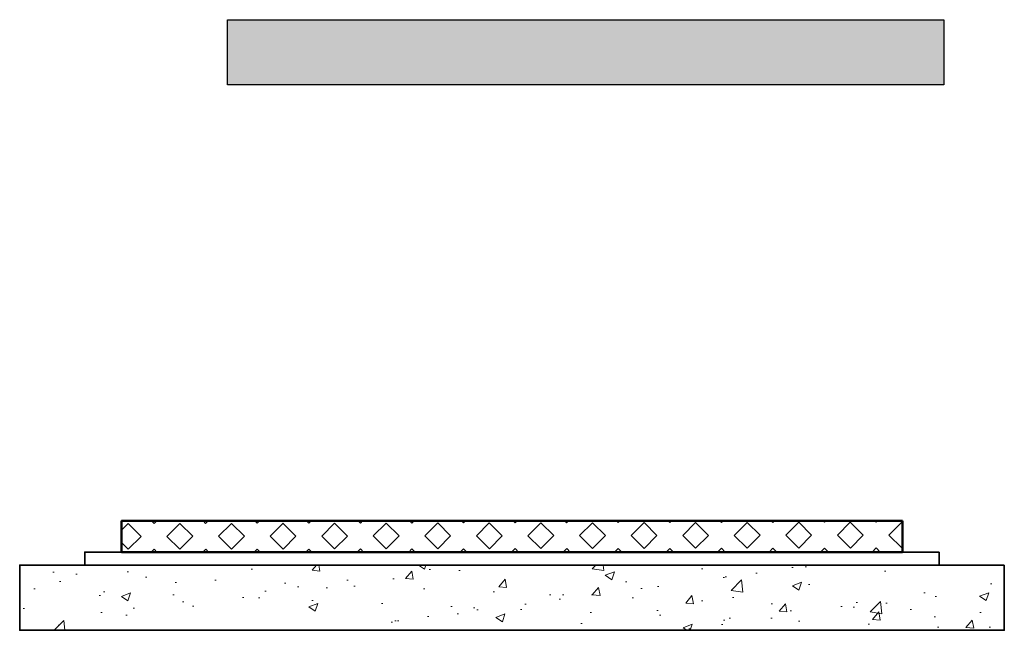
# Model space of a CAD drawing. Header units: metres. Extents: x 199581 to 207779, y 462378 to 466293.
# Tile 112 of 134: x 207310.75 to 207313.78, y 466125.61 to 466127.49. Entities that reach past the tile are written whole.
import ezdxf

# ---------------------------------------------------------------- set-up
doc = ezdxf.new("R2010")
doc.units = ezdxf.units.M
for name, color, linetype, lineweight, transparency in [('B-WE-VH-VERHARDING-GD', 210, 'Continuous', 25, 0.3), ('B-WE-VH-VERHARDING_BETON-AD', 252, 'Continuous', 18, 0.5), ('N-WE-VH-VERHARDING_GRASBETONSTEEN-AD', 72, 'Continuous', 18, 0.3)]:
    doc.layers.add(name, color=color, linetype=linetype, lineweight=lineweight, transparency=transparency)
for name, color, linetype, lineweight in [('N-WA-VH-VERHARDING_FUNDERING-AD', 252, 'Continuous', 18), ('N-WA-VH-VERHARDING_FUNDERING_GRANULAAT_MENG-GD', 251, 'Continuous', 35), ('N-WA-VH-VERHARDING_FUNDERING_ZAND-GD', 251, 'Continuous', 35), ('N-WE-VH-VERHARDING_GRASBETONSTEEN-GD', 7, 'Continuous', 50)]:
    doc.layers.add(name, color=color, linetype=linetype, lineweight=lineweight)

msp = doc.modelspace()

# ---------------------------------------------------------------- hatches: boundary and pattern name
at = {"layer": 'B-WE-VH-VERHARDING_BETON-AD'}
h = msp.add_hatch(color=256, dxfattribs=at)
h.dxf.hatch_style = 1
h.paths.add_polyline_path([(207311.3922, 466127.2872), (207311.3922, 466127.4872), (207313.5922, 466127.4872), (207313.5922, 466127.2872)])
at = {"layer": 'N-WA-VH-VERHARDING_FUNDERING-AD'}
h = msp.add_hatch(dxfattribs=at)
h.set_pattern_fill('AVH-FUNDERING_GRANULAAT_MENG_01', color=256, scale=0.04, pattern_type=2)
h.set_pattern_definition([(50, (207312.51184, 466125.7212), (0.286904, -0.0251), [0.03, -0.33]), (355, (207312.51184, 466125.7212), (-0.0555, 0.300877), [0.024, -0.264]), (100.451, (207312.53575, 466125.7191), (0.231404, 0.275776), [0.025496, -0.280457]), (46.184, (207312.51184, 466125.8012), (0.426896, -0.06621), [0.045, -0.495]), (96.636, (207312.5474, 466125.79567), (0.373865, 0.38965), [0.03824, -0.420685]), (351.184, (207312.51184, 466125.8012), (0.37386, 0.38965), [0.036, -0.396]), (21, (207312.55184, 466125.7812), (0.238763, -0.161048), [0.03, -0.33]), (326, (207312.55184, 466125.7812), (0.097326, 0.29006), [0.024, -0.264]), (71.451, (207312.57174, 466125.76777), (0.33609, 0.129012), [0.025496, -0.280457]), (37.5, (207312.51184, 466125.72119), (0.004864, 0.1331575), [0, -0.2608, 0, -0.268, 0, -0.265]), (7.5, (207312.51184, 466125.72119), (0.105228, 0.157765), [0, -0.1528, 0, -0.2548, 0, -0.101]), (327.5, (207312.42264, 466125.72119), (0.213529, -0.009022), [0, -0.1, 0, -0.312, 0, -0.414]), (317.5, (207312.38264, 466125.72119), (0.233274, 0.040042), [0, -0.13, 0, -0.2072, 0, -0.294])])
h.paths.add_polyline_path([(207310.7535, 466125.8126), (207310.7535, 466125.6126), (207313.7775, 466125.6126), (207313.7775, 466125.8126)])
at = {"layer": 'N-WE-VH-VERHARDING_GRASBETONSTEEN-AD'}
h = msp.add_hatch(dxfattribs=at)
h.set_pattern_fill('AVH-GRASBETONSTEEN_02', color=256, scale=0.08, angle=0.1022, pattern_type=2)
h.set_pattern_definition([(45.102249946, (36791.50377, 95949.143), (-0.079337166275, 0.079054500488), [0.056, -0.056]), (135.102249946, (36791.50377, 95949.143), (-0.079054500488, -0.079337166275), [0.056, -0.056]), (45.102249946, (36791.4641, 95949.18253), (-0.079337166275, 0.079054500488), [0.056, -0.056]), (135.102249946, (36791.54329, 95949.18267), (-0.079054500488, -0.079337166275), [0.056, -0.056])])
h.paths.add_polyline_path([(207313.4644, 466125.9486), (207313.4644, 466125.8526), (207311.0666, 466125.8526), (207311.0666, 466125.9486)])

# ---------------------------------------------------------------- linework, layer by layer
at = {"layer": 'B-WE-VH-VERHARDING-GD', "flags": 128}
msp.add_lwpolyline([(207311.3922, 466127.2872), (207311.3922, 466127.4872), (207313.5922, 466127.4872), (207313.5922, 466127.2872)], close=True, dxfattribs=at)
at = {"layer": 'N-WA-VH-VERHARDING_FUNDERING_GRANULAAT_MENG-GD', "flags": 128}
msp.add_lwpolyline([(207313.7775, 466125.8126), (207313.7775, 466125.6126), (207310.7535, 466125.6126), (207310.7535, 466125.8126)], close=True, dxfattribs=at)
at = {"layer": 'N-WA-VH-VERHARDING_FUNDERING_ZAND-GD', "flags": 128}
msp.add_lwpolyline([(207313.5775, 466125.8526), (207313.5775, 466125.8126), (207310.9535, 466125.8126), (207310.9535, 466125.8526)], close=True, dxfattribs=at)
at = {"layer": 'N-WE-VH-VERHARDING_GRASBETONSTEEN-GD'}
msp.add_lwpolyline([(207313.4644, 466125.9486), (207313.4644, 466125.8526), (207311.0666, 466125.8526), (207311.0666, 466125.9486)], close=True, dxfattribs=at)

doc.saveas('drawing.dxf')
